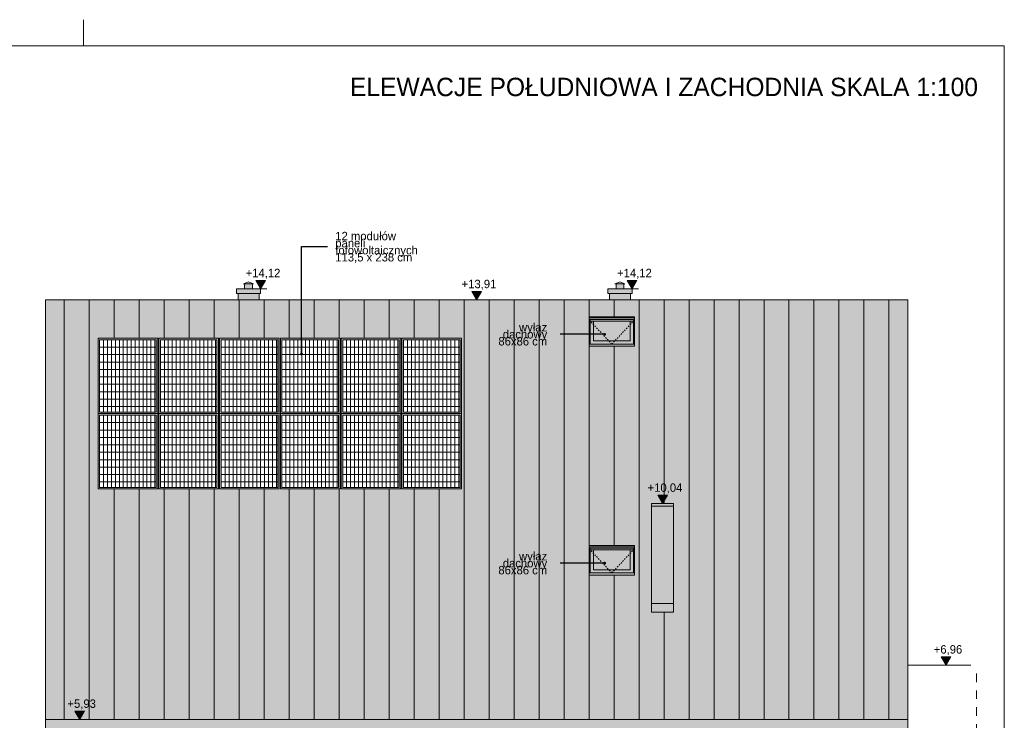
# Model space of a CAD drawing. Extents: x -613240 to -325500, y -25863 to 152403.
# Tile 33 of 254: x -441204 to -422490, y -6416 to 6903. Entities that reach past the tile are written whole.
import ezdxf

# ---------------------------------------------------------------- set-up
doc = ezdxf.new("R2010")
doc.units = 0
doc.header["$MEASUREMENT"] = 0
doc.linetypes.add('Hidden Line', pattern=[50, 25, -25])
doc.linetypes.add('Przerywana', pattern=[320, 160, -160])
for name, color, linetype, lineweight in [('Arch dachowki_Nr_Pióra__21', 7, 'Continuous', 9), ('Arch IE_Nr_Pióra__21', 7, 'Continuous', 9), ('Arch okna_Nr_Pióra__21', 7, 'Continuous', 9), ('Arch opisy_Nr_Pióra__21', 7, 'Continuous', 9), ('ARCH TABELA_Nr_Pióra__21', 7, 'Continuous', 9), ('INWENT DACH_Nr_Pióra__21', 7, 'Continuous', 9), ('INWENT OPISY_Nr_Pióra__21', 7, 'Continuous', 9), ('INWENT WYMIARY_Nr_Pióra__21', 7, 'Continuous', 9), ('INWENT.ŚCIANY_Nr_Pióra__21', 7, 'Continuous', 9), ('Istniejące kominy_Nr_Pióra__21', 7, 'Continuous', 9)]:
    doc.layers.add(name, color=color, linetype=linetype, lineweight=lineweight)
for name, color, linetype, lineweight, true_color in [('arch wypelnienia_Nr_Pióra__102', 7, 'Continuous', 9, 0xb4b4b4), ('arch wypelnienia_Nr_Pióra__2', 7, 'Continuous', 13, 0x7f7f7f), ('arch wypelnienia_Nr_Pióra__61', 7, 'Continuous', 20, 0x4d4d4d)]:
    doc.layers.add(name, color=color, linetype=linetype, lineweight=lineweight, true_color=true_color)
doc.layers.add('INWENT WYMIARY', color=7, linetype='Continuous')
doc.styles.add('GENERATED_STYLE_1', font='txt')
doc.styles.add('GENERATED_STYLE_4', font='txt')
doc.styles.add('GENERATED_STYLE_6', font='txt')
doc.dimstyles.new('GENERATED_STYLE__9', dxfattribs={"dimtxt": 0.18, "dimasz": 109.44, "dimexe": 0.18, "dimexo": 0.0625, "dimgap": 0.09, "dimtad": 0, "dimtih": 1, "dimtoh": 1, "dimdec": 4, "dimzin": 0, "dimdsep": 46, "dimcen": 0.09, "dimadec": 0, "dimazin": 0, "dimtfac": 1, "dimtdec": 4, "dimtmove": 0, "dimatfit": 3, "dimldrblk": 'ARROWHEAD_11', "dimfxl": 0, "dimtolj": 1, "dimtzin": 0, "dimarcsym": 0})

# ---------------------------------------------------------------- blocks, each defined once
blk = doc.blocks.new('Wymiary_61', base_point=(-428985, -2295))
at = {"layer": 'INWENT WYMIARY_Nr_Pióra__21', "linetype": 'Continuous'}
blk.add_hatch(color=256, dxfattribs=at).paths.add_polyline_path([(-428985, -2295), (-429078, -2135), (-428892, -2135)], flags=0)
for p, q in [((-428985, -2295), (-429078, -2135)), ((-429078, -2135), (-428892, -2135)), ((-428892, -2135), (-428985, -2295)), ((-428985, -2295), (-429105, -2295)), ((-428985, -2295), (-428865, -2295))]:
    blk.add_line(p, q, dxfattribs=at)
at = {"layer": 'INWENT WYMIARY_Nr_Pióra__21', "insert": (-429270, -2103), "char_height": 160, "attachment_point": 7, "style": 'GENERATED_STYLE_1'}
blk.add_mtext('{+10,04}', dxfattribs=at)
blk = doc.blocks.new('Wymiary_62', base_point=(-436625, 1786))
at = {"layer": 'INWENT WYMIARY_Nr_Pióra__21', "linetype": 'Continuous'}
blk.add_hatch(color=256, dxfattribs=at).paths.add_polyline_path([(-436625, 1786), (-436718, 1946), (-436532, 1946)], flags=0)
for p, q in [((-436625, 1786), (-436718, 1946)), ((-436718, 1946), (-436532, 1946)), ((-436532, 1946), (-436625, 1786)), ((-436625, 1786), (-436745, 1786)), ((-436625, 1786), (-436505, 1786))]:
    blk.add_line(p, q, dxfattribs=at)
at = {"layer": 'INWENT WYMIARY_Nr_Pióra__21', "insert": (-436910, 1978), "char_height": 160, "attachment_point": 7, "style": 'GENERATED_STYLE_1'}
blk.add_mtext('{+14,12}', dxfattribs=at)
blk = doc.blocks.new('Wymiary_63', base_point=(-429565, 1786))
at = {"layer": 'INWENT WYMIARY_Nr_Pióra__21', "linetype": 'Continuous'}
blk.add_hatch(color=256, dxfattribs=at).paths.add_polyline_path([(-429565, 1786), (-429658, 1946), (-429472, 1946)], flags=0)
for p, q in [((-429565, 1786), (-429658, 1946)), ((-429658, 1946), (-429472, 1946)), ((-429472, 1946), (-429565, 1786)), ((-429565, 1786), (-429685, 1786)), ((-429565, 1786), (-429445, 1786))]:
    blk.add_line(p, q, dxfattribs=at)
at = {"layer": 'INWENT WYMIARY_Nr_Pióra__21', "insert": (-429850, 1978), "char_height": 160, "attachment_point": 7, "style": 'GENERATED_STYLE_1'}
blk.add_mtext('{+14,12}', dxfattribs=at)
blk = doc.blocks.new('Wymiary_65', base_point=(-423598, -5370))
at = {"layer": 'INWENT WYMIARY_Nr_Pióra__21', "linetype": 'Continuous'}
blk.add_hatch(color=256, dxfattribs=at).paths.add_polyline_path([(-423598, -5370), (-423690, -5210), (-423505, -5210)], flags=0)
for p, q in [((-423598, -5370), (-423690, -5210)), ((-423690, -5210), (-423505, -5210)), ((-423505, -5210), (-423598, -5370)), ((-423598, -5370), (-423718, -5370)), ((-423598, -5370), (-423478, -5370))]:
    blk.add_line(p, q, dxfattribs=at)
at = {"layer": 'INWENT WYMIARY_Nr_Pióra__21', "insert": (-423831, -5178), "char_height": 160, "attachment_point": 7, "style": 'GENERATED_STYLE_1'}
blk.add_mtext('{+6,96}', dxfattribs=at)
blk = doc.blocks.new('Wymiary_73', base_point=(-432520, 1577))
at = {"layer": 'INWENT WYMIARY_Nr_Pióra__21', "linetype": 'Continuous'}
blk.add_hatch(color=256, dxfattribs=at).paths.add_polyline_path([(-432520, 1577), (-432613, 1737), (-432427, 1737)], flags=0)
for p, q in [((-432520, 1577), (-432613, 1737)), ((-432613, 1737), (-432427, 1737)), ((-432427, 1737), (-432520, 1577)), ((-432520, 1577), (-432640, 1577)), ((-432520, 1577), (-432400, 1577))]:
    blk.add_line(p, q, dxfattribs=at)
at = {"layer": 'INWENT WYMIARY_Nr_Pióra__21', "insert": (-432805, 1769), "char_height": 160, "attachment_point": 7, "style": 'GENERATED_STYLE_1'}
blk.add_mtext('{+13,91}', dxfattribs=at)
blk = doc.blocks.new('Wymiary_74', base_point=(-440064, -6401))
at = {"layer": 'INWENT WYMIARY_Nr_Pióra__21', "linetype": 'Continuous'}
blk.add_hatch(color=256, dxfattribs=at).paths.add_polyline_path([(-440064, -6401), (-440156, -6241), (-439971, -6241)], flags=0)
for p, q in [((-440064, -6401), (-440156, -6241)), ((-440156, -6241), (-439971, -6241)), ((-439971, -6241), (-440064, -6401)), ((-440064, -6401), (-440184, -6401)), ((-440064, -6401), (-439944, -6401))]:
    blk.add_line(p, q, dxfattribs=at)
at = {"layer": 'INWENT WYMIARY_Nr_Pióra__21', "insert": (-440297, -6209), "char_height": 160, "attachment_point": 7, "style": 'GENERATED_STYLE_1'}
blk.add_mtext('{+5,93}', dxfattribs=at)
blk = doc.blocks.new('ARROWHEAD_11')
at = {"color": 0, "linetype": 'Continuous', "lineweight": 0}
blk.add_line((0, 0), (-1, 0), dxfattribs=at)
at = {"color": 0, "linetype": 'Continuous', "lineweight": 0, "const_width": 0.25, "flags": 128}
blk.add_lwpolyline([(-0.125, 0, 1), (0.125, 0, 1)], format="xyb", close=True, dxfattribs=at)

msp = doc.modelspace()

# ---------------------------------------------------------------- hatches: boundary and pattern name
at = {"layer": 'arch wypelnienia_Nr_Pióra__102', "linetype": 'Continuous'}
h = msp.add_hatch(dxfattribs=at)
h.set_pattern_fill('Grid_30x30', color=256, style=0, pattern_type=2)
h.set_pattern_definition([(0, (-439684.95, 816.75), (0, 141), []), (90, (-439684.95, 816.75), (-75, 0), [])])
h.paths.add_polyline_path([(-439684.9, 816.7), (-438609.9, 816.7), (-438609.9, -555.9), (-439684.9, -555.9)], flags=0)
h = msp.add_hatch(dxfattribs=at)
h.set_pattern_fill('Grid_30x30', color=256, style=0, pattern_type=2)
h.set_pattern_definition([(0, (-438529.95, 816.75), (0, 141), []), (90, (-438529.95, 816.75), (-75, 0), [])])
h.paths.add_polyline_path([(-438529.9, 816.7), (-437454.9, 816.7), (-437454.9, -555.9), (-438529.9, -555.9)], flags=0)
h = msp.add_hatch(dxfattribs=at)
h.set_pattern_fill('Grid_30x30', color=256, style=0, pattern_type=2)
h.set_pattern_definition([(0, (-437374.95, 816.75), (0, 141), []), (90, (-437374.95, 816.75), (-75, 0), [])])
h.paths.add_polyline_path([(-437374.9, 816.7), (-436299.9, 816.7), (-436299.9, -555.9), (-437374.9, -555.9)], flags=0)
h = msp.add_hatch(dxfattribs=at)
h.set_pattern_fill('Grid_30x30', color=256, style=0, pattern_type=2)
h.set_pattern_definition([(0, (-436219.95, 816.75), (0, 141), []), (90, (-436219.95, 816.75), (-75, 0), [])])
h.paths.add_polyline_path([(-436219.9, 816.7), (-435144.9, 816.7), (-435144.9, -555.9), (-436219.9, -555.9)], flags=0)
h = msp.add_hatch(dxfattribs=at)
h.set_pattern_fill('Grid_30x30', color=256, style=0, pattern_type=2)
h.set_pattern_definition([(0, (-435064.95, 816.75), (0, 141), []), (90, (-435064.95, 816.75), (-75, 0), [])])
h.paths.add_polyline_path([(-435064.9, 816.7), (-433989.9, 816.7), (-433989.9, -555.9), (-435064.9, -555.9)], flags=0)
h = msp.add_hatch(dxfattribs=at)
h.set_pattern_fill('Grid_30x30', color=256, style=0, pattern_type=2)
h.set_pattern_definition([(0, (-433909.95, 816.75), (0, 141), []), (90, (-433909.95, 816.75), (-75, 0), [])])
h.paths.add_polyline_path([(-433909.9, 816.7), (-432834.9, 816.7), (-432834.9, -555.9), (-433909.9, -555.9)], flags=0)
h = msp.add_hatch(dxfattribs=at)
h.set_pattern_fill('Grid_30x30', color=256, style=0, pattern_type=2)
h.set_pattern_definition([(0, (-439684.95, -615.95), (0, 141), []), (90, (-439684.95, -615.95), (-75, 0), [])])
h.paths.add_polyline_path([(-439684.9, -615.9), (-438609.9, -615.9), (-438609.9, -1988.6), (-439684.9, -1988.6)], flags=0)
h = msp.add_hatch(dxfattribs=at)
h.set_pattern_fill('Grid_30x30', color=256, style=0, pattern_type=2)
h.set_pattern_definition([(0, (-438529.95, -615.95), (0, 141), []), (90, (-438529.95, -615.95), (-75, 0), [])])
h.paths.add_polyline_path([(-438529.9, -615.9), (-437454.9, -615.9), (-437454.9, -1988.6), (-438529.9, -1988.6)], flags=0)
h = msp.add_hatch(dxfattribs=at)
h.set_pattern_fill('Grid_30x30', color=256, style=0, pattern_type=2)
h.set_pattern_definition([(0, (-437374.95, -615.95), (0, 141), []), (90, (-437374.95, -615.95), (-75, 0), [])])
h.paths.add_polyline_path([(-437374.9, -615.9), (-436299.9, -615.9), (-436299.9, -1988.6), (-437374.9, -1988.6)], flags=0)
h = msp.add_hatch(dxfattribs=at)
h.set_pattern_fill('Grid_30x30', color=256, style=0, pattern_type=2)
h.set_pattern_definition([(0, (-436219.95, -615.95), (0, 141), []), (90, (-436219.95, -615.95), (-75, 0), [])])
h.paths.add_polyline_path([(-436219.9, -615.9), (-435144.9, -615.9), (-435144.9, -1988.6), (-436219.9, -1988.6)], flags=0)
h = msp.add_hatch(dxfattribs=at)
h.set_pattern_fill('Grid_30x30', color=256, style=0, pattern_type=2)
h.set_pattern_definition([(0, (-435064.95, -615.95), (0, 141), []), (90, (-435064.95, -615.95), (-75, 0), [])])
h.paths.add_polyline_path([(-435064.9, -615.9), (-433989.9, -615.9), (-433989.9, -1988.6), (-435064.9, -1988.6)], flags=0)
h = msp.add_hatch(dxfattribs=at)
h.set_pattern_fill('Grid_30x30', color=256, style=0, pattern_type=2)
h.set_pattern_definition([(0, (-433909.95, -615.95), (0, 141), []), (90, (-433909.95, -615.95), (-75, 0), [])])
h.paths.add_polyline_path([(-433909.9, -615.9), (-432834.9, -615.9), (-432834.9, -1988.6), (-433909.9, -1988.6)], flags=0)
at = {"layer": 'arch wypelnienia_Nr_Pióra__2', "linetype": 'Continuous'}
for points in [[(-436929.9, 1785.5), (-437084.9, 1785.5), (-437084.9, 1694.4), (-437054.9, 1694.4), (-437054.9, 1576.7), (-436654.9, 1576.7), (-436654.9, 1694.4), (-436624.9, 1694.4), (-436624.9, 1785.5), (-436779.9, 1785.5), (-436779.9, 1878.5), (-436759.9, 1878.5), (-436854.9, 1918.5), (-436949.9, 1878.5), (-436929.9, 1878.5)], [(-429869.9, 1785.5), (-430024.9, 1785.5), (-430024.9, 1694.4), (-429994.9, 1694.4), (-429994.9, 1576.7), (-429594.9, 1576.7), (-429594.9, 1694.4), (-429564.9, 1694.4), (-429564.9, 1785.5), (-429719.9, 1785.5), (-429719.9, 1878.5), (-429699.9, 1878.5), (-429794.9, 1918.5), (-429889.9, 1878.5), (-429869.9, 1878.5)]]:
    msp.add_hatch(color=256, dxfattribs=at).paths.add_polyline_path(points, flags=0)
h = msp.add_hatch(color=256, dxfattribs=at)
h.paths.add_polyline_path([(-440714.9, -6571.4), (-440334.9, -6571.4), (-440334.9, -6706.3), (-440334.9, -7208.9), (-440334.9, -12905.5), (-440334.9, -12965.5, 0.2368869), (-440316.5, -12998.5, 0.1519869), (-440279.9, -13009.6, 0.1568911), (-440242.9, -12998.1, 0.2403628), (-440224.9, -12965.5), (-440224.9, -12905.5), (-440224.9, -7208.9), (-440224.9, -6706.3), (-440224.9, -6571.4), (-424914.9, -6571.4), (-424914.9, -6706.3), (-424914.9, -6871.4), (-425401.3, -7119.3, 0.2819992), (-425444.9, -7190.6), (-425444.9, -7208.9), (-425444.9, -12885.5, 0.2185577), (-425430.3, -12915.5, 0.1767217), (-425389.9, -12929.6, 0.1511372), (-425354, -12918.9, 0.2495796), (-425334.9, -12885.5), (-425334.9, -7208.9), (-424804.9, -6938.8), (-424804.9, -6706.3), (-424804.9, -6571.4), (-424324.9, -6571.4), (-424324.9, 1576.7), (-440714.9, 1576.7)], flags=0)
h.paths.add_polyline_path([(-430299.9, -3554.9), (-430299.9, -3177.3), (-429599.9, -3177.3), (-429599.9, -3554.9)], flags=0)
h.paths.add_polyline_path([(-430006.2, 794.9), (-430299.9, 794.9), (-430299.9, 1172.4), (-429599.9, 1172.4), (-429599.9, 794.9), (-429893.7, 794.9)], flags=0)
h.paths.add_polyline_path([(-439714.9, -2018.6), (-432804.9, -2018.6), (-432804.9, 846.7), (-439714.9, 846.7)], flags=0)
at = {"layer": 'arch wypelnienia_Nr_Pióra__2', "linetype": 'Continuous', "lineweight": 0, "true_color": 0x1f1f1f}
for points in [[(-430299.9, 794.9), (-429599.9, 794.9), (-429599.9, 1172.4), (-430299.9, 1172.4)], [(-430299.9, -3554.9), (-429599.9, -3554.9), (-429599.9, -3177.3), (-430299.9, -3177.3)]]:
    msp.add_hatch(color=250, dxfattribs=at).paths.add_polyline_path(points, flags=0)
at = {"layer": 'arch wypelnienia_Nr_Pióra__61', "linetype": 'Continuous'}
h = msp.add_hatch(color=256, dxfattribs=at)
h.paths.add_polyline_path([(-439714.9, -585.9), (-438579.9, -585.9), (-438579.9, 846.7), (-439714.9, 846.7)], flags=0)
h.paths.add_polyline_path([(-439684.9, 816.7), (-439684.9, -555.9), (-438609.9, -555.9), (-438609.9, 816.7)], flags=0)
h = msp.add_hatch(color=256, dxfattribs=at)
h.paths.add_polyline_path([(-438559.9, -585.9), (-437424.9, -585.9), (-437424.9, 846.7), (-438559.9, 846.7)], flags=0)
h.paths.add_polyline_path([(-438529.9, 816.7), (-438529.9, -555.9), (-437454.9, -555.9), (-437454.9, 816.7)], flags=0)
h = msp.add_hatch(color=256, dxfattribs=at)
h.paths.add_polyline_path([(-437404.9, -585.9), (-436269.9, -585.9), (-436269.9, 846.7), (-437404.9, 846.7)], flags=0)
h.paths.add_polyline_path([(-437374.9, 816.7), (-437374.9, -555.9), (-436299.9, -555.9), (-436299.9, 816.7)], flags=0)
h = msp.add_hatch(color=256, dxfattribs=at)
h.paths.add_polyline_path([(-436249.9, -585.9), (-435114.9, -585.9), (-435114.9, 846.7), (-436249.9, 846.7)], flags=0)
h.paths.add_polyline_path([(-436219.9, 816.7), (-436219.9, -555.9), (-435144.9, -555.9), (-435144.9, 816.7)], flags=0)
h = msp.add_hatch(color=256, dxfattribs=at)
h.paths.add_polyline_path([(-435094.9, -585.9), (-433959.9, -585.9), (-433959.9, 846.7), (-435094.9, 846.7)], flags=0)
h.paths.add_polyline_path([(-435064.9, 816.7), (-435064.9, -555.9), (-433989.9, -555.9), (-433989.9, 816.7)], flags=0)
h = msp.add_hatch(color=256, dxfattribs=at)
h.paths.add_polyline_path([(-433939.9, -585.9), (-432804.9, -585.9), (-432804.9, 846.7), (-433939.9, 846.7)], flags=0)
h.paths.add_polyline_path([(-433909.9, 816.7), (-433909.9, -555.9), (-432834.9, -555.9), (-432834.9, 816.7)], flags=0)
h = msp.add_hatch(color=256, dxfattribs=at)
h.paths.add_polyline_path([(-439714.9, -2018.6), (-438579.9, -2018.6), (-438579.9, -585.9), (-439714.9, -585.9)], flags=0)
h.paths.add_polyline_path([(-439684.9, -615.9), (-439684.9, -1988.6), (-438609.9, -1988.6), (-438609.9, -615.9)], flags=0)
h = msp.add_hatch(color=256, dxfattribs=at)
h.paths.add_polyline_path([(-438559.9, -2018.6), (-437424.9, -2018.6), (-437424.9, -585.9), (-438559.9, -585.9)], flags=0)
h.paths.add_polyline_path([(-438529.9, -615.9), (-438529.9, -1988.6), (-437454.9, -1988.6), (-437454.9, -615.9)], flags=0)
h = msp.add_hatch(color=256, dxfattribs=at)
h.paths.add_polyline_path([(-437404.9, -2018.6), (-436269.9, -2018.6), (-436269.9, -585.9), (-437404.9, -585.9)], flags=0)
h.paths.add_polyline_path([(-437374.9, -615.9), (-437374.9, -1988.6), (-436299.9, -1988.6), (-436299.9, -615.9)], flags=0)
h = msp.add_hatch(color=256, dxfattribs=at)
h.paths.add_polyline_path([(-436249.9, -2018.6), (-435114.9, -2018.6), (-435114.9, -585.9), (-436249.9, -585.9)], flags=0)
h.paths.add_polyline_path([(-436219.9, -615.9), (-436219.9, -1988.6), (-435144.9, -1988.6), (-435144.9, -615.9)], flags=0)
h = msp.add_hatch(color=256, dxfattribs=at)
h.paths.add_polyline_path([(-435094.9, -2018.6), (-433959.9, -2018.6), (-433959.9, -585.9), (-435094.9, -585.9)], flags=0)
h.paths.add_polyline_path([(-435064.9, -615.9), (-435064.9, -1988.6), (-433989.9, -1988.6), (-433989.9, -615.9)], flags=0)
h = msp.add_hatch(color=256, dxfattribs=at)
h.paths.add_polyline_path([(-433939.9, -2018.6), (-432804.9, -2018.6), (-432804.9, -585.9), (-433939.9, -585.9)], flags=0)
h.paths.add_polyline_path([(-433909.9, -615.9), (-433909.9, -1988.6), (-432834.9, -1988.6), (-432834.9, -615.9)], flags=0)

# ---------------------------------------------------------------- linework, layer by layer
at = {"layer": 'Arch dachowki_Nr_Pióra__21', "linetype": 'Continuous'}
for p, q in [((-440357.4, -6401.4), (-440357.4, 1576.7)), ((-439882.4, -6401.4), (-439882.4, 1576.7)), ((-439407.4, 846.7), (-439407.4, 1576.7)), ((-438932.4, 846.7), (-438932.4, 1576.7)), ((-438457.4, 846.7), (-438457.4, 1576.7)), ((-437982.4, 846.7), (-437982.4, 1576.7)), ((-437507.4, 846.7), (-437507.4, 1576.7)), ((-437032.4, 846.7), (-437032.4, 1576.7)), ((-436557.4, 846.7), (-436557.4, 1576.7)), ((-436082.4, 846.7), (-436082.4, 1576.7)), ((-435607.4, 846.7), (-435607.4, 1576.7)), ((-435132.4, 846.7), (-435132.4, 1576.7)), ((-434657.4, 846.7), (-434657.4, 1576.7)), ((-434182.4, 846.7), (-434182.4, 1576.7)), ((-433707.4, 846.7), (-433707.4, 1576.7)), ((-433232.4, 846.7), (-433232.4, 1576.7)), ((-432757.4, -6401.4), (-432757.4, 1576.7)), ((-432282.4, -6401.4), (-432282.4, 1576.7)), ((-431807.4, -6401.4), (-431807.4, 1576.7)), ((-431332.4, -6401.4), (-431332.4, 1576.7)), ((-430857.4, -6401.4), (-430857.4, 1576.7)), ((-430382.4, -6401.4), (-430382.4, 1576.7)), ((-429907.4, 1254.9), (-429907.4, 1576.7)), ((-429432.4, -6401.4), (-429432.4, 1576.7)), ((-428957.4, -2294.6), (-428957.4, 1576.7)), ((-428482.4, -6401.4), (-428482.4, 1576.7)), ((-428007.4, -6401.4), (-428007.4, 1576.7)), ((-427532.4, -6401.4), (-427532.4, 1576.7)), ((-427057.4, -6401.4), (-427057.4, 1576.7)), ((-426582.4, -6401.4), (-426582.4, 1576.7)), ((-426107.4, -6401.4), (-426107.4, 1576.7)), ((-425632.4, -6401.4), (-425632.4, 1576.7)), ((-425157.4, -6401.4), (-425157.4, 1576.7)), ((-424682.4, -6401.4), (-424682.4, 1576.7)), ((-429907.4, -3095.9), (-429907.4, 694.9)), ((-439407.4, -6401.4), (-439407.4, -2018.6)), ((-438932.4, -6401.4), (-438932.4, -2018.6)), ((-438457.4, -6401.4), (-438457.4, -2018.6)), ((-437982.4, -6401.4), (-437982.4, -2018.6)), ((-437507.4, -6401.4), (-437507.4, -2018.6)), ((-437032.4, -6401.4), (-437032.4, -2018.6)), ((-436557.4, -6401.4), (-436557.4, -2018.6)), ((-436082.4, -6401.4), (-436082.4, -2018.6)), ((-435607.4, -6401.4), (-435607.4, -2018.6)), ((-435132.4, -6401.4), (-435132.4, -2018.6)), ((-434657.4, -6401.4), (-434657.4, -2018.6)), ((-434182.4, -6401.4), (-434182.4, -2018.6)), ((-433707.4, -6401.4), (-433707.4, -2018.6)), ((-433232.4, -6401.4), (-433232.4, -2018.6)), ((-429907.4, -6401.4), (-429907.4, -3654.9)), ((-428957.4, -6401.4), (-428957.4, -4357.8))]:
    msp.add_line(p, q, dxfattribs=at)
at = {"layer": 'Arch IE_Nr_Pióra__21', "linetype": 'Continuous'}
for p, q in [((-438579.9, 846.7), (-439714.9, 846.7)), ((-439714.9, 846.7), (-439714.9, -585.9)), ((-439684.9, 816.7), (-439684.9, -555.9)), ((-438609.9, 816.7), (-439684.9, 816.7)), ((-438609.9, -555.9), (-438609.9, 816.7)), ((-438579.9, -585.9), (-438579.9, 846.7)), ((-437424.9, 846.7), (-438559.9, 846.7)), ((-438559.9, 846.7), (-438559.9, -585.9)), ((-438529.9, 816.7), (-438529.9, -555.9)), ((-437454.9, 816.7), (-438529.9, 816.7)), ((-437454.9, -555.9), (-437454.9, 816.7)), ((-437424.9, -585.9), (-437424.9, 846.7)), ((-436269.9, 846.7), (-437404.9, 846.7)), ((-437404.9, 846.7), (-437404.9, -585.9)), ((-437374.9, 816.7), (-437374.9, -555.9)), ((-436299.9, 816.7), (-437374.9, 816.7)), ((-436299.9, -555.9), (-436299.9, 816.7)), ((-436269.9, -585.9), (-436269.9, 846.7)), ((-435114.9, 846.7), (-436249.9, 846.7)), ((-436249.9, 846.7), (-436249.9, -585.9)), ((-436219.9, 816.7), (-436219.9, -555.9)), ((-435144.9, 816.7), (-436219.9, 816.7)), ((-435144.9, -555.9), (-435144.9, 816.7)), ((-435114.9, -585.9), (-435114.9, 846.7)), ((-433959.9, 846.7), (-435094.9, 846.7)), ((-435094.9, 846.7), (-435094.9, -585.9)), ((-435064.9, 816.7), (-435064.9, -555.9)), ((-433989.9, 816.7), (-435064.9, 816.7)), ((-433989.9, -555.9), (-433989.9, 816.7)), ((-433959.9, -585.9), (-433959.9, 846.7)), ((-432804.9, 846.7), (-433939.9, 846.7)), ((-433939.9, 846.7), (-433939.9, -585.9)), ((-433909.9, 816.7), (-433909.9, -555.9)), ((-432834.9, 816.7), (-433909.9, 816.7)), ((-432834.9, -555.9), (-432834.9, 816.7)), ((-432804.9, -585.9), (-432804.9, 846.7)), ((-439684.9, -555.9), (-438609.9, -555.9)), ((-438529.9, -555.9), (-437454.9, -555.9)), ((-437374.9, -555.9), (-436299.9, -555.9)), ((-436219.9, -555.9), (-435144.9, -555.9)), ((-435064.9, -555.9), (-433989.9, -555.9)), ((-433909.9, -555.9), (-432834.9, -555.9)), ((-439714.9, -585.9), (-438579.9, -585.9)), ((-438579.9, -585.9), (-439714.9, -585.9)), ((-439714.9, -585.9), (-439714.9, -2018.6)), ((-439684.9, -615.9), (-439684.9, -1988.6)), ((-438609.9, -615.9), (-439684.9, -615.9)), ((-438609.9, -1988.6), (-438609.9, -615.9)), ((-438579.9, -2018.6), (-438579.9, -585.9)), ((-438559.9, -585.9), (-437424.9, -585.9)), ((-437424.9, -585.9), (-438559.9, -585.9)), ((-438559.9, -585.9), (-438559.9, -2018.6)), ((-438529.9, -615.9), (-438529.9, -1988.6)), ((-437454.9, -615.9), (-438529.9, -615.9)), ((-437454.9, -1988.6), (-437454.9, -615.9)), ((-437424.9, -2018.6), (-437424.9, -585.9)), ((-437404.9, -585.9), (-436269.9, -585.9)), ((-436269.9, -585.9), (-437404.9, -585.9)), ((-437404.9, -585.9), (-437404.9, -2018.6)), ((-437374.9, -615.9), (-437374.9, -1988.6)), ((-436299.9, -615.9), (-437374.9, -615.9)), ((-436299.9, -1988.6), (-436299.9, -615.9)), ((-436269.9, -2018.6), (-436269.9, -585.9)), ((-436249.9, -585.9), (-435114.9, -585.9)), ((-435114.9, -585.9), (-436249.9, -585.9)), ((-436249.9, -585.9), (-436249.9, -2018.6)), ((-436219.9, -615.9), (-436219.9, -1988.6)), ((-435144.9, -615.9), (-436219.9, -615.9)), ((-435144.9, -1988.6), (-435144.9, -615.9)), ((-435114.9, -2018.6), (-435114.9, -585.9)), ((-435094.9, -585.9), (-433959.9, -585.9)), ((-433959.9, -585.9), (-435094.9, -585.9)), ((-435094.9, -585.9), (-435094.9, -2018.6)), ((-435064.9, -615.9), (-435064.9, -1988.6)), ((-433989.9, -615.9), (-435064.9, -615.9)), ((-433989.9, -1988.6), (-433989.9, -615.9)), ((-433959.9, -2018.6), (-433959.9, -585.9)), ((-433939.9, -585.9), (-432804.9, -585.9)), ((-432804.9, -585.9), (-433939.9, -585.9)), ((-433939.9, -585.9), (-433939.9, -2018.6)), ((-433909.9, -615.9), (-433909.9, -1988.6)), ((-432834.9, -615.9), (-433909.9, -615.9)), ((-432834.9, -1988.6), (-432834.9, -615.9)), ((-432804.9, -2018.6), (-432804.9, -585.9)), ((-439714.9, -2018.6), (-438579.9, -2018.6)), ((-439684.9, -1988.6), (-438609.9, -1988.6)), ((-438559.9, -2018.6), (-437424.9, -2018.6)), ((-438529.9, -1988.6), (-437454.9, -1988.6)), ((-437404.9, -2018.6), (-436269.9, -2018.6)), ((-437374.9, -1988.6), (-436299.9, -1988.6)), ((-436249.9, -2018.6), (-435114.9, -2018.6)), ((-436219.9, -1988.6), (-435144.9, -1988.6)), ((-435094.9, -2018.6), (-433959.9, -2018.6)), ((-435064.9, -1988.6), (-433989.9, -1988.6)), ((-433939.9, -2018.6), (-432804.9, -2018.6)), ((-433909.9, -1988.6), (-432834.9, -1988.6))]:
    msp.add_line(p, q, dxfattribs=at)
at = {"layer": 'Arch okna_Nr_Pióra__21', "linetype": 'Continuous'}
for p, q in [((-430379.9, 694.9), (-430379.9, 1254.9)), ((-430379.9, 1254.9), (-429519.9, 1254.9)), ((-430379.9, 1231.9), (-429519.9, 1231.9)), ((-430379.9, 1205.9), (-429519.9, 1205.9)), ((-430359.9, 734.9), (-430359.9, 1205.9)), ((-430359.9, 1172.4), (-429539.9, 1172.4)), ((-430299.9, 794.9), (-430299.9, 1172.4)), ((-429599.9, 794.9), (-429599.9, 1172.4)), ((-429539.9, 734.9), (-429539.9, 1205.9)), ((-429519.9, 694.9), (-429519.9, 1254.9)), ((-430299.9, 794.9), (-429599.9, 794.9)), ((-430379.9, 734.9), (-429519.9, 734.9)), ((-430379.9, 694.9), (-429519.9, 694.9)), ((-430379.9, -3654.9), (-430379.9, -3094.9)), ((-430379.9, -3094.9), (-429519.9, -3094.9)), ((-430379.9, -3117.9), (-429519.9, -3117.9)), ((-430379.9, -3143.9), (-429519.9, -3143.9)), ((-430359.9, -3614.9), (-430359.9, -3143.9)), ((-430359.9, -3177.3), (-429539.9, -3177.3)), ((-430299.9, -3554.9), (-430299.9, -3177.3)), ((-429599.9, -3554.9), (-429599.9, -3177.3)), ((-429539.9, -3614.9), (-429539.9, -3143.9)), ((-429519.9, -3654.9), (-429519.9, -3094.9)), ((-430299.9, -3554.9), (-429599.9, -3554.9)), ((-430379.9, -3614.9), (-429519.9, -3614.9)), ((-430379.9, -3654.9), (-429519.9, -3654.9))]:
    msp.add_line(p, q, dxfattribs=at)
at = {"layer": 'Arch okna_Nr_Pióra__21', "linetype": 'Hidden Line'}
for p, q in [((-429949.9, 734.9), (-430359.9, 1172.4)), ((-429949.9, 734.9), (-429539.9, 1172.4)), ((-429949.9, -3614.9), (-430359.9, -3177.3)), ((-429949.9, -3614.9), (-429539.9, -3177.3))]:
    msp.add_line(p, q, dxfattribs=at)
at = {"layer": 'ARCH TABELA_Nr_Pióra__21', "linetype": 'Continuous'}
for p, q in [((-439989.9, 6402.6), (-439989.9, 6902.6)), ((-439989.9, 6402.6), (-439989.9, 6902.6)), ((-463239.9, 6402.6), (-422489.9, 6402.6)), ((-422489.9, 6402.6), (-422489.9, -22047.4))]:
    msp.add_line(p, q, dxfattribs=at)
at = {"layer": 'INWENT DACH_Nr_Pióra__21', "linetype": 'Continuous'}
for p, q in [((-437084.9, 1785.5), (-437084.9, 1694.4)), ((-437084.9, 1785.5), (-436624.9, 1785.5)), ((-437084.9, 1694.4), (-436624.9, 1694.4)), ((-437054.9, 1694.4), (-437054.9, 1576.7)), ((-436654.9, 1694.4), (-436654.9, 1576.7)), ((-436624.9, 1785.5), (-436624.9, 1694.4)), ((-430024.9, 1785.5), (-430024.9, 1694.4)), ((-430024.9, 1785.5), (-429564.9, 1785.5)), ((-430024.9, 1694.4), (-429564.9, 1694.4)), ((-429994.9, 1694.4), (-429994.9, 1576.7)), ((-429594.9, 1694.4), (-429594.9, 1576.7)), ((-429564.9, 1785.5), (-429564.9, 1694.4)), ((-440714.9, -6571.4), (-440714.9, 1576.7)), ((-440714.9, 1576.7), (-424324.9, 1576.7)), ((-424324.9, 1576.7), (-424324.9, -6571.4)), ((-424324.9, -5369.6), (-423124.9, -5369.6)), ((-440714.9, -6401.4), (-424324.9, -6401.4))]:
    msp.add_line(p, q, dxfattribs=at)
at = {"layer": 'INWENT OPISY_Nr_Pióra__21', "linetype": 'Przerywana'}
msp.add_line((-423019.4, -13369.6), (-423019.4, -5369.6), dxfattribs=at)
at = {"layer": 'INWENT.ŚCIANY_Nr_Pióra__21', "linetype": 'Continuous'}
for p, q in [((-429194.9, -2294.6), (-429194.9, -4357.8)), ((-429194.9, -2294.6), (-428774.9, -2294.6)), ((-429194.9, -2344.6), (-428774.9, -2344.6)), ((-428774.9, -2294.6), (-428774.9, -4357.8)), ((-429194.9, -4197.8), (-428774.9, -4197.8)), ((-429194.9, -4357.8), (-428774.9, -4357.8))]:
    msp.add_line(p, q, dxfattribs=at)
at = {"layer": 'Istniejące kominy_Nr_Pióra__21', "linetype": 'Continuous'}
for p, q in [((-436949.9, 1878.5), (-436854.9, 1918.5)), ((-436759.9, 1878.5), (-436949.9, 1878.5)), ((-436929.9, 1785.5), (-436929.9, 1878.5)), ((-436759.9, 1878.5), (-436854.9, 1918.5)), ((-436779.9, 1785.5), (-436779.9, 1878.5)), ((-429889.9, 1878.5), (-429794.9, 1918.5)), ((-429699.9, 1878.5), (-429889.9, 1878.5)), ((-429869.9, 1785.5), (-429869.9, 1878.5)), ((-429699.9, 1878.5), (-429794.9, 1918.5)), ((-429719.9, 1785.5), (-429719.9, 1878.5))]:
    msp.add_line(p, q, dxfattribs=at)

# ---------------------------------------------------------------- block references
at = {"layer": 'INWENT WYMIARY', "linetype": 'Continuous'}
for name, p in [('Wymiary_62', (-436624.9, 1785.5)), ('Wymiary_63', (-429564.9, 1785.5)), ('Wymiary_73', (-432519.9, 1576.7)), ('Wymiary_61', (-428984.9, -2294.6)), ('Wymiary_65', (-423597.6, -5369.6)), ('Wymiary_74', (-440063.5, -6401.4))]:
    msp.add_blockref(name, p, dxfattribs=at)

# ---------------------------------------------------------------- texts
at = {"layer": 'Arch opisy_Nr_Pióra__21', "linetype": 'Continuous', "insert": (-422989.9, 5799.1), "char_height": 350, "attachment_point": 3, "style": 'GENERATED_STYLE_6'}
msp.add_mtext('{ELEWACJE POŁUDNIOWA I ZACHODNIA SKALA 1:100 }', dxfattribs=at)
at = {"layer": 'Arch opisy_Nr_Pióra__21', "linetype": 'Continuous', "char_height": 160, "style": 'GENERATED_STYLE_4'}
for s, insert, width, attachment_point, line_spacing_factor in [('{12 modułów\\Ppaneli fofowoltaicznych\\P113,5 x 238 cm}', (-435205.8, 2573.2), 1996.729, 4, 0.503197), ('{wyłaz dachowy 86x86 cm}', (-431178.1, 921), 1392.707, 6, 0.498268), ('{wyłaz dachowy 86x86 cm}', (-431178.1, -3429.7), 1392.707, 6, 0.498268)]:
    msp.add_mtext(s, dxfattribs=dict(at, insert=insert, width=width, attachment_point=attachment_point, line_spacing_factor=line_spacing_factor))

# ---------------------------------------------------------------- leaders
at = {"layer": 'Arch opisy_Nr_Pióra__21', "linetype": 'Continuous', "annotation_type": 0, "has_hookline": 1, "hookline_direction": 1}
for points, text_width in [([(-435847.4, 546.1), (-435847.4, 2587.9), (-435354.2, 2587.9)], 1912.4), ([(-430087.3, 921.5), (-430932.8, 921.5)], 1211.4), ([(-430087.3, -3429.2), (-430932.8, -3429.2)], 1211.4)]:
    msp.add_leader(points, dimstyle='GENERATED_STYLE__9', dxfattribs=dict(at, text_width=text_width))

doc.saveas('drawing.dxf')
